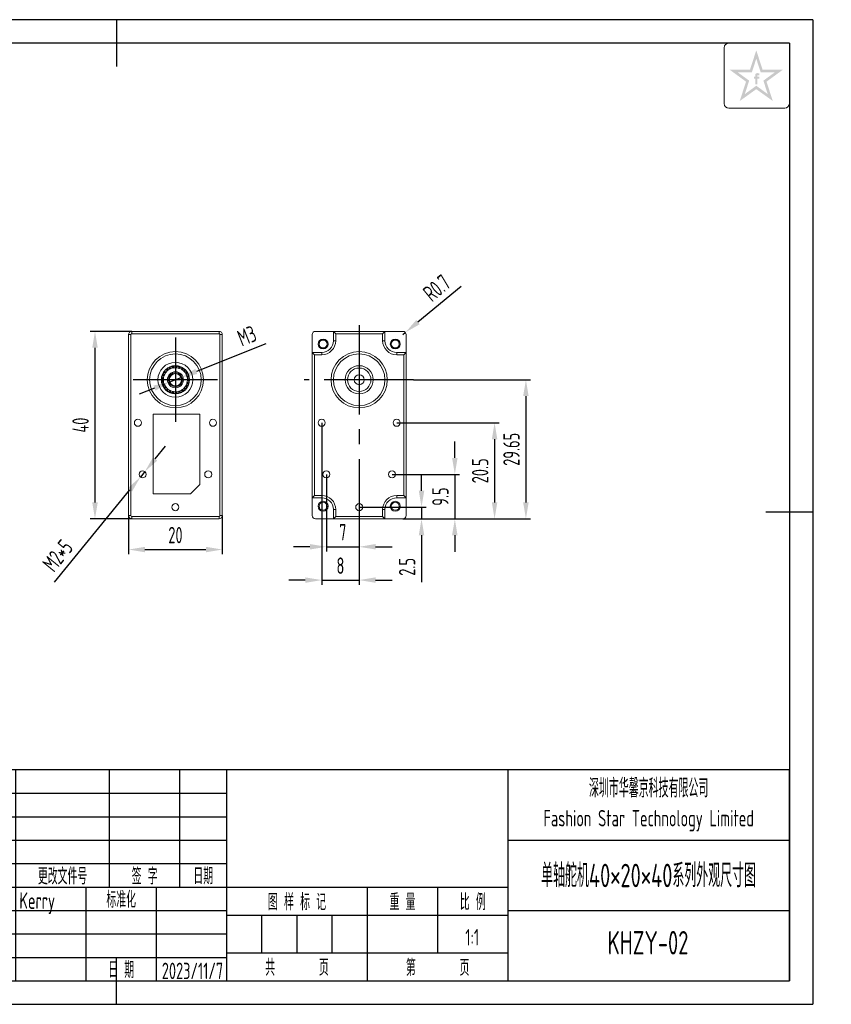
# Model space of a CAD drawing. Header units: inches. Extents: x -26 to 276, y -5 to 205.
# Tile 2 of 2: x 103 to 276, y -5 to 205. Entities that reach past the tile are written whole.
import ezdxf
from ezdxf.enums import TextEntityAlignment as Align

# ---------------------------------------------------------------- set-up
doc = ezdxf.new("R2010")
doc.units = ezdxf.units.IN
doc.header["$MEASUREMENT"] = 0
doc.linetypes.add('CENTER2', pattern=[28.575, 19.05, -3.175, 3.175, -3.175])
for name, color, linetype in [('1轮廓实线层', 7, 'Continuous'), ('2细线层', 4, 'Continuous'), ('3中心线层', 1, 'CENTER2'), ('6文字层', 3, 'Continuous'), ('7标注层', 4, 'Continuous'), ('图框层', 7, 'Continuous')]:
    doc.layers.add(name, color=color, linetype=linetype)
doc.styles.add('PC_TEXTSTYLE', font='ISOCP.SHX', dxfattribs={"width": 0.707, "bigfont": 'GBCBIG.SHX'})
doc.styles.add('PC_TEXTSTYLE4', font='ISOCP.SHX', dxfattribs={"width": 0.707, "bigfont": 'GBCBIG.SHX'})
doc.dimstyles.new('GB_DIAMETER', dxfattribs={"dimtxt": 3.5, "dimasz": 3.5, "dimexe": 1, "dimexo": 0, "dimgap": 1.5, "dimtad": 1, "dimjust": 4, "dimdsep": 46, "dimtxsty": 'PC_TEXTSTYLE', "dimcen": 0, "dimclrd": 256, "dimclrt": 3, "dimadec": 0, "dimazin": 2, "dimtp": 0.1, "dimtm": 0.1, "dimtfac": 0.71, "dimtdec": 3, "dimtmove": 0, "dimatfit": 2, "dimfxl": 1, "dimtfill": 1, "dimarcsym": 0})
doc.dimstyles.new('GB_LINEAR', dxfattribs={"dimtxt": 3.5, "dimasz": 3.5, "dimexe": 1, "dimexo": 0, "dimgap": 1.5, "dimtad": 1, "dimdsep": 46, "dimtxsty": 'PC_TEXTSTYLE', "dimcen": 0, "dimclrd": 256, "dimclrt": 3, "dimadec": 0, "dimazin": 2, "dimtp": 0.1, "dimtm": 0.1, "dimtfac": 0.71, "dimtdec": 3, "dimtmove": 0, "dimatfit": 3, "dimfxl": 1, "dimtfill": 1, "dimarcsym": 0})
doc.dimstyles.new('GB_RADIAL', dxfattribs={"dimtxt": 3.5, "dimasz": 3.5, "dimexe": 1, "dimexo": 0, "dimgap": 1.5, "dimtad": 1, "dimjust": 4, "dimdsep": 46, "dimtxsty": 'PC_TEXTSTYLE', "dimcen": 0, "dimclrd": 256, "dimclrt": 3, "dimadec": 0, "dimazin": 2, "dimtp": 0.1, "dimtm": 0.1, "dimtfac": 0.71, "dimtdec": 3, "dimtmove": 0, "dimatfit": 2, "dimfxl": 1, "dimtfill": 1, "dimarcsym": 0})

# ---------------------------------------------------------------- blocks, each defined once
blk = doc.blocks.new('ZwmFrameMain_A4^_^无分区图框^_^landscape')
at = {"layer": '1轮廓实线层'}
for p, q in [((123.5, 205), (123.5, 195)), ((0, 0), (0, 200)), ((267, 200), (0, 200)), ((267, 200), (267, 0)), ((-25, 100), (5, 100)), ((272, 100), (262, 100)), ((123.5, -5), (123.5, 5)), ((0, 0), (267, 0))]:
    blk.add_line(p, q, dxfattribs=at)
at = {"layer": '2细线层'}
for p, q in [((-25, -5), (-25, 205)), ((272, 205), (-25, 205)), ((272, 205), (272, -5)), ((-25, -5), (272, -5))]:
    blk.add_line(p, q, dxfattribs=at)
blk = doc.blocks.new('ZwmFrameMain_标题栏1')
at = {"layer": '1轮廓实线层'}
for p, q in [((-180, 0), (-180, 45)), ((0, 45), (-180, 45)), ((-172, 20), (-172, 45)), ((-165, 20), (-165, 45)), ((-145, 20), (-145, 45)), ((-130, 20), (-130, 45)), ((-120, 0), (-120, 45)), ((0, 0), (0, 45)), ((-60, 30), (0, 30)), ((-180, 20), (-60, 20)), ((-165, 0), (-165, 20)), ((-150, 0), (-150, 20)), ((-135, 0), (-135, 20)), ((-60, 15), (0, 15)), ((-180, 0), (0, 0))]:
    blk.add_line(p, q, dxfattribs=at)
at = {"layer": '1轮廓实线层', "color": 7}
for p, q in [((-60, 0), (-60, 45)), ((-180, 25), (-120, 25))]:
    blk.add_line(p, q, dxfattribs=at)
at = {"layer": '2细线层'}
for p, q in [((-180, 40), (-120, 40)), ((-180, 35), (-120, 35)), ((-180, 30), (-120, 30)), ((-90, 0), (-90, 20)), ((-75, 6), (-75, 20)), ((-180, 15), (-120, 15)), ((-120, 14), (-60, 14)), ((-112.5, 6), (-112.5, 14)), ((-105, 6), (-105, 14)), ((-97.5, 6), (-97.5, 14)), ((-180, 10), (-120, 10)), ((-180, 5), (-120, 5)), ((-120, 6), (-60, 6))]:
    blk.add_line(p, q, dxfattribs=at)
at = {"layer": '6文字层', "style": 'PC_TEXTSTYLE', "width": 0.667}
for s, p in [('标记', (-176, 22.5)), ('处数', (-168.5, 22.5)), (' 更改文件号 ', (-155, 22.5)), (' 签 字 ', (-137.5, 22.5)), (' 日期 ', (-125, 22.5)), (' 设 计 ', (-172.5, 17.51)), (' 标准化 ', (-142.5, 17.51)), (' 图 样 标 记 ', (-105, 17)), (' 重 量 ', (-82.5, 17)), (' 比 例 ', (-67.5, 17)), (' 审 核 ', (-172.5, 7.5)), (' 工 艺 ', (-172.5, 2.5)), (' 日 期 ', (-142.5, 2.5)), ('共       页', (-105, 3)), ('第       页', (-75, 3))]:
    blk.add_text(s, height=3.5, dxfattribs=at).set_placement(p, align=Align.MIDDLE)
at = {"layer": '6文字层', "style": 'PC_TEXTSTYLE', "flags": 8}
for tag, height, width, p, p2 in [('企业名称', 5, 3.445461, (-54.29, 34.82), (-5.27, 34.82)), ('产品名称或材料标记', 7, 1.034456, (-113.46, 28.64), (-66.42, 28.64)), ('图样名称', 5, 3.480264, (-54.79, 19.98), (-5.27, 19.98)), ('标准化', 3.5, 1.756036, (-133.83, 15.37), (-120.75, 15.37)), ('重量', 3.5, 2.448074, (-88.46, 7.54), (-76.55, 7.54)), ('比例', 3.5, 2.367734, (-73.35, 7.54), (-61.93, 7.54)), ('图样代号', 5, 3.489916, (-54.79, 5.63), (-5.52, 5.63)), ('审核', 3.5, 2.723972, (-163.99, 5.37), (-150.63, 5.37)), ('工艺', 3.5, 2.851598, (-164.21, 0.37), (-150.89, 0.37)), ('日期', 3.5, 2.733185, (-133.83, 0.37), (-120.75, 0.37)), ('共几页', 3.5, 0.953151, (-108.58, 1.48), (-101.56, 1.48))]:
    blk.add_attdef(tag, text='', height=height, dxfattribs=dict(at, width=width)).set_placement(p, p2, align=Align.FIT)
at = {"layer": '6文字层', "style": 'PC_TEXTSTYLE', "width": 9.901758, "flags": 8}
blk.add_attdef('设计', text='', height=3.5, rotation=359.5768, dxfattribs=at).set_placement((-164.23, 15.37), (-150.37, 15.27), align=Align.FIT)
at = {"layer": '6文字层', "color": 3, "style": 'PC_TEXTSTYLE', "width": 0.96618, "flags": 8}
blk.add_attdef('第几页', text='', height=3.5, dxfattribs=at).set_placement((-78.29, 1.5), (-71.16, 1.5), align=Align.FIT)
at = {"layer": '6文字层', "color": 0, "style": 'PC_TEXTSTYLE', "width": 0.715273, "flags": 8}
blk.add_attdef('图纸张数', text='', height=3.5, dxfattribs=at).set_placement((-2.66, -3.87), (4.46, -3.87), align=Align.FIT)
blk = doc.blocks.new('*D6')
at = {"layer": '7标注层', "color": 0, "lineweight": -2}
for p, q in [((126.77, 138.53), (117.91, 138.53)), ((126.77, 98.53), (117.91, 98.53))]:
    blk.add_line(p, q, dxfattribs=at)
at = {"layer": '7标注层', "lineweight": -2}
blk.add_line((118.91, 135.03), (118.91, 102.03), dxfattribs=at)
at = {"layer": '7标注层'}
for points in [[(119.5, 135.03), (118.33, 135.03), (118.91, 138.53)], [(118.33, 102.03), (119.5, 102.03), (118.91, 98.53)]]:
    blk.add_solid(points, dxfattribs=at)
at = {"layer": 'Defpoints', "color": 0}
for p in [(126.77, 138.53), (118.91, 98.53), (126.77, 98.53)]:
    blk.add_point(p, dxfattribs=at)
at = {"layer": '7标注层', "color": 3, "insert": (115.84, 118.53), "char_height": 3.5, "attachment_point": 5, "rotation": 90, "style": 'PC_TEXTSTYLE', "bg_fill": 3, "box_fill_scale": 1.25, "bg_fill_color": 257, "bg_fill_transparency": 0}
blk.add_mtext('40', dxfattribs=at)
blk = doc.blocks.new('*D7')
at = {"layer": '7标注层', "color": 0, "lineweight": -2}
for p, q in [((126.07, 99.23), (126.07, 90.99)), ((146.07, 99.23), (146.07, 90.99))]:
    blk.add_line(p, q, dxfattribs=at)
at = {"layer": '7标注层', "lineweight": -2}
blk.add_line((129.57, 91.99), (142.57, 91.99), dxfattribs=at)
at = {"layer": '7标注层'}
for points in [[(129.57, 92.57), (129.57, 91.41), (126.07, 91.99)], [(142.57, 91.41), (142.57, 92.57), (146.07, 91.99)]]:
    blk.add_solid(points, dxfattribs=at)
at = {"layer": 'Defpoints', "color": 0}
for p in [(126.07, 99.23), (146.07, 99.23), (146.07, 91.99)]:
    blk.add_point(p, dxfattribs=at)
at = {"layer": '7标注层', "color": 3, "insert": (136.07, 95.07), "char_height": 3.5, "attachment_point": 5, "style": 'PC_TEXTSTYLE', "bg_fill": 3, "box_fill_scale": 1.25, "bg_fill_color": 257, "bg_fill_transparency": 0}
blk.add_mtext('20', dxfattribs=at)
blk = doc.blocks.new('*D8')
at = {"layer": '7标注层', "lineweight": -2}
for p, q in [((155.34, 135.85), (140.53, 129.97)), ((134.86, 127.73), (137.27, 128.68)), ((131.6, 126.44), (128.35, 125.15))]:
    blk.add_line(p, q, dxfattribs=at)
at = {"layer": '7标注层'}
for points in [[(140.31, 130.52), (140.74, 129.43), (137.27, 128.68)], [(131.82, 125.89), (131.39, 126.98), (134.86, 127.73)]]:
    blk.add_solid(points, dxfattribs=at)
at = {"layer": 'Defpoints', "color": 0}
for p in [(137.27, 128.68), (134.86, 127.73)]:
    blk.add_point(p, dxfattribs=at)
at = {"layer": '7标注层', "color": 3, "insert": (151.31, 137.56), "char_height": 3.5, "attachment_point": 5, "rotation": 21.6304, "style": 'PC_TEXTSTYLE', "bg_fill": 3, "box_fill_scale": 1.25, "bg_fill_color": 257, "bg_fill_transparency": 0}
blk.add_mtext('M3', dxfattribs=at)
blk = doc.blocks.new('*D9')
at = {"layer": '7标注层', "color": 0, "lineweight": -2}
for p, q in [((168.26, 108.03), (168.26, 91.58)), ((175.26, 97.48), (175.26, 91.58))]:
    blk.add_line(p, q, dxfattribs=at)
at = {"layer": '7标注层', "lineweight": -2}
for p, q in [((164.76, 92.58), (161.26, 92.58)), ((168.26, 92.58), (175.26, 92.58)), ((178.76, 92.58), (182.26, 92.58))]:
    blk.add_line(p, q, dxfattribs=at)
at = {"layer": '7标注层'}
for points in [[(164.76, 92), (164.76, 93.17), (168.26, 92.58)], [(178.76, 93.17), (178.76, 92), (175.26, 92.58)]]:
    blk.add_solid(points, dxfattribs=at)
at = {"layer": 'Defpoints', "color": 0}
for p in [(168.26, 108.03), (175.26, 97.48), (175.26, 92.58)]:
    blk.add_point(p, dxfattribs=at)
at = {"layer": '7标注层', "color": 3, "insert": (171.76, 95.66), "char_height": 3.5, "attachment_point": 5, "style": 'PC_TEXTSTYLE', "bg_fill": 3, "box_fill_scale": 1.25, "bg_fill_color": 257, "bg_fill_transparency": 0}
blk.add_mtext('7', dxfattribs=at)
blk = doc.blocks.new('*D10')
at = {"layer": '7标注层', "color": 0, "lineweight": -2}
for p, q in [((167.26, 119.03), (167.26, 84.48)), ((175.26, 97.48), (175.26, 84.48))]:
    blk.add_line(p, q, dxfattribs=at)
at = {"layer": '7标注层', "lineweight": -2}
for p, q in [((163.76, 85.48), (160.26, 85.48)), ((167.26, 85.48), (175.26, 85.48)), ((178.76, 85.48), (182.26, 85.48))]:
    blk.add_line(p, q, dxfattribs=at)
at = {"layer": '7标注层'}
for points in [[(163.76, 84.89), (163.76, 86.06), (167.26, 85.48)], [(178.76, 86.06), (178.76, 84.89), (175.26, 85.48)]]:
    blk.add_solid(points, dxfattribs=at)
at = {"layer": 'Defpoints', "color": 0}
for p in [(167.26, 119.03), (175.26, 97.48), (175.26, 85.48)]:
    blk.add_point(p, dxfattribs=at)
at = {"layer": '7标注层', "color": 3, "insert": (171.26, 88.55), "char_height": 3.5, "attachment_point": 5, "style": 'PC_TEXTSTYLE', "bg_fill": 3, "box_fill_scale": 1.25, "bg_fill_color": 257, "bg_fill_transparency": 0}
blk.add_mtext('8', dxfattribs=at)
blk = doc.blocks.new('*D11')
at = {"layer": '7标注层', "lineweight": -2}
for p, q in [((188.55, 104.53), (188.55, 108.03)), ((188.55, 101.03), (188.55, 98.53)), ((188.55, 95.03), (188.55, 85.07))]:
    blk.add_line(p, q, dxfattribs=at)
at = {"layer": '7标注层', "color": 0, "lineweight": -2}
for p, q in [((175.26, 101.03), (189.55, 101.03)), ((184.56, 98.53), (189.55, 98.53))]:
    blk.add_line(p, q, dxfattribs=at)
at = {"layer": '7标注层'}
for points in [[(187.97, 104.53), (189.14, 104.53), (188.55, 101.03)], [(189.14, 95.03), (187.97, 95.03), (188.55, 98.53)]]:
    blk.add_solid(points, dxfattribs=at)
at = {"layer": 'Defpoints', "color": 0}
for p in [(175.26, 101.03), (184.56, 98.53), (188.55, 98.53)]:
    blk.add_point(p, dxfattribs=at)
at = {"layer": '7标注层', "color": 3, "insert": (185.48, 88.3), "char_height": 3.5, "attachment_point": 5, "rotation": 90, "style": 'PC_TEXTSTYLE', "bg_fill": 3, "box_fill_scale": 1.25, "bg_fill_color": 257, "bg_fill_transparency": 0}
blk.add_mtext('2.5', dxfattribs=at)
blk = doc.blocks.new('*D12')
at = {"layer": '7标注层', "lineweight": -2}
for p, q in [((195.66, 111.53), (195.66, 115.03)), ((195.66, 108.03), (195.66, 98.53)), ((195.66, 95.03), (195.66, 91.53))]:
    blk.add_line(p, q, dxfattribs=at)
at = {"layer": '7标注层', "color": 0, "lineweight": -2}
for p, q in [((182.26, 108.03), (196.66, 108.03)), ((184.56, 98.53), (196.66, 98.53))]:
    blk.add_line(p, q, dxfattribs=at)
at = {"layer": '7标注层'}
for points in [[(195.07, 111.53), (196.24, 111.53), (195.66, 108.03)], [(196.24, 95.03), (195.07, 95.03), (195.66, 98.53)]]:
    blk.add_solid(points, dxfattribs=at)
at = {"layer": 'Defpoints', "color": 0}
for p in [(182.26, 108.03), (184.56, 98.53), (195.66, 98.53)]:
    blk.add_point(p, dxfattribs=at)
at = {"layer": '7标注层', "color": 3, "insert": (192.58, 103.28), "char_height": 3.5, "attachment_point": 5, "rotation": 90, "style": 'PC_TEXTSTYLE', "bg_fill": 3, "box_fill_scale": 1.25, "bg_fill_color": 257, "bg_fill_transparency": 0}
blk.add_mtext('9.5', dxfattribs=at)
blk = doc.blocks.new('*D13')
at = {"layer": '7标注层', "color": 0, "lineweight": -2}
for p, q in [((183.26, 119.03), (205.14, 119.03)), ((196.66, 98.53), (205.14, 98.53))]:
    blk.add_line(p, q, dxfattribs=at)
at = {"layer": '7标注层', "lineweight": -2}
blk.add_line((204.14, 115.53), (204.14, 102.03), dxfattribs=at)
at = {"layer": '7标注层'}
for points in [[(204.72, 115.53), (203.55, 115.53), (204.14, 119.03)], [(203.55, 102.03), (204.72, 102.03), (204.14, 98.53)]]:
    blk.add_solid(points, dxfattribs=at)
at = {"layer": 'Defpoints', "color": 0}
for p in [(183.26, 119.03), (196.66, 98.53), (204.14, 98.53)]:
    blk.add_point(p, dxfattribs=at)
at = {"layer": '7标注层', "color": 3, "insert": (201.06, 108.78), "char_height": 3.5, "attachment_point": 5, "rotation": 90, "style": 'PC_TEXTSTYLE', "bg_fill": 3, "box_fill_scale": 1.25, "bg_fill_color": 257, "bg_fill_transparency": 0}
blk.add_mtext('20.5', dxfattribs=at)
blk = doc.blocks.new('*D14')
at = {"layer": '7标注层', "color": 0, "lineweight": -2}
for p, q in [((186.85, 128.21), (211.82, 128.21)), ((184.56, 98.53), (211.82, 98.53))]:
    blk.add_line(p, q, dxfattribs=at)
at = {"layer": '7标注层', "lineweight": -2}
blk.add_line((210.82, 124.71), (210.82, 102.03), dxfattribs=at)
at = {"layer": '7标注层'}
for points in [[(211.4, 124.71), (210.23, 124.71), (210.82, 128.21)], [(210.23, 102.03), (211.4, 102.03), (210.82, 98.53)]]:
    blk.add_solid(points, dxfattribs=at)
at = {"layer": 'Defpoints', "color": 0}
for p in [(186.85, 128.21), (184.56, 98.53), (210.82, 98.53)]:
    blk.add_point(p, dxfattribs=at)
at = {"layer": '7标注层', "color": 3, "insert": (207.74, 113.37), "char_height": 3.5, "attachment_point": 5, "rotation": 90, "style": 'PC_TEXTSTYLE', "bg_fill": 3, "box_fill_scale": 1.25, "bg_fill_color": 257, "bg_fill_transparency": 0}
blk.add_mtext('29.65', dxfattribs=at)
blk = doc.blocks.new('*D15')
at = {"layer": '7标注层', "lineweight": -2}
for p, q in [((197.03, 148.09), (187.8, 140.5)), ((184.56, 137.83), (185.1, 138.28))]:
    blk.add_line(p, q, dxfattribs=at)
at = {"layer": '7标注层'}
blk.add_solid([(187.43, 140.95), (188.17, 140.05), (185.1, 138.28)], dxfattribs=at)
at = {"layer": 'Defpoints', "color": 0}
for p in [(184.56, 137.83), (185.1, 138.28)]:
    blk.add_point(p, dxfattribs=at)
at = {"layer": '7标注层', "color": 3, "insert": (191.81, 147.78), "char_height": 3.5, "attachment_point": 5, "rotation": 39.4497, "style": 'PC_TEXTSTYLE', "bg_fill": 3, "box_fill_scale": 1.25, "bg_fill_color": 257, "bg_fill_transparency": 0}
blk.add_mtext('R0.7', dxfattribs=at)
blk = doc.blocks.new('*D16')
at = {"layer": '7标注层', "lineweight": -2}
for p, q in [((131.75, 111.32), (133.96, 114.04)), ((129.54, 108.61), (128.59, 107.45)), ((110.28, 85), (126.38, 104.74))]:
    blk.add_line(p, q, dxfattribs=at)
at = {"layer": '7标注层'}
for points in [[(131.3, 111.69), (132.2, 110.96), (129.54, 108.61)], [(126.83, 104.37), (125.93, 105.11), (128.59, 107.45)]]:
    blk.add_solid(points, dxfattribs=at)
at = {"layer": 'Defpoints', "color": 0}
for p in [(128.59, 107.45), (129.54, 108.61)]:
    blk.add_point(p, dxfattribs=at)
at = {"layer": '7标注层', "color": 3, "insert": (110.96, 90.7), "char_height": 3.5, "attachment_point": 5, "rotation": 50.7993, "style": 'PC_TEXTSTYLE', "bg_fill": 3, "box_fill_scale": 1.25, "bg_fill_color": 257, "bg_fill_transparency": 0}
blk.add_mtext('M2*5', dxfattribs=at)

msp = doc.modelspace()

# ---------------------------------------------------------------- hatches: boundary and pattern name
at = {"layer": '6文字层', "lineweight": 5}
h = msp.add_hatch(color=2, dxfattribs=at)
edge = h.paths.add_edge_path(flags=0)
edge.add_line((260.172, 192.419), (260.567, 192.419))
edge.add_line((260.567, 192.419), (260.567, 192.845))
edge.add_line((260.567, 192.845), (260.176, 192.845))
edge.add_line((260.176, 192.845), (260.176, 193.053))
edge.add_spline(control_points=[(260.176, 193.053), (260.176, 193.078), (260.175, 193.174), (260.364, 193.144), (260.482, 193.127), (260.549, 193.11), (260.577, 193.102)], knot_values=[0, 0, 0, 0, 1.4943482, 5.8188355, 8.4876202, 10.3632598, 10.3632598, 10.3632598, 10.3632598], degree=3, periodic=0)
edge.add_line((260.577, 193.102), (260.577, 193.539))
edge.add_spline(control_points=[(260.577, 193.539), (260.505, 193.556), (260.332, 193.597), (260.084, 193.618), (259.855, 193.514), (259.739, 193.37), (259.72, 193.26), (259.714, 193.229)], knot_values=[0, 0, 0, 0, 4.9341397, 11.9452686, 16.0265909, 21.3569295, 23.4510995, 23.4510995, 23.4510995, 23.4510995], degree=3, periodic=0)
edge.add_line((259.714, 193.229), (259.714, 192.845))
edge.add_line((259.714, 192.845), (259.428, 192.845))
edge.add_line((259.428, 192.845), (259.428, 192.419))
edge.add_line((259.428, 192.419), (259.717, 192.419))
edge.add_line((259.717, 192.419), (259.717, 191.229))
edge.add_line((259.717, 191.229), (260.172, 191.229))
edge.add_line((260.172, 191.229), (260.172, 192.419))
h.paths.add_polyline_path([(265.628, 194.333), (261.288, 194.333), (259.948, 198.473), (258.608, 194.333), (254.268, 194.333), (257.762, 191.785), (256.422, 187.656), (259.948, 190.181), (263.474, 187.656), (262.134, 191.785)])
h.paths.add_polyline_path([(261.461, 191.997), (262.394, 189.124), (259.948, 190.914), (257.502, 189.124), (258.434, 191.997), (255.981, 193.786), (259.012, 193.786), (259.948, 196.673), (260.883, 193.786), (263.915, 193.786)], flags=16)

# ---------------------------------------------------------------- linework, layer by layer
at = {"color": 7, "lineweight": 0}
for p, q in [((126.565, 137.831), (126.065, 137.831)), ((126.065, 137.831), (126.065, 99.231)), ((126.565, 137.831), (126.565, 99.231)), ((145.365, 138.531), (126.765, 138.531)), ((126.765, 138.031), (126.765, 138.531)), ((145.365, 138.031), (126.765, 138.031)), ((145.365, 138.031), (145.365, 138.531)), ((145.565, 137.831), (146.065, 137.831)), ((145.565, 99.231), (145.565, 137.831)), ((146.065, 99.231), (146.065, 137.831)), ((134.361, 130.157), (133.964, 130.305)), ((134.464, 130.271), (134.1, 130.432)), ((134.397, 130.663), (134.468, 130.245)), ((134.9, 130.52), (134.552, 130.761)), ((135.027, 130.604), (134.716, 130.851)), ((135.061, 131), (135.025, 130.579)), ((135.512, 130.737), (135.235, 131.057)), ((135.657, 130.787), (135.416, 131.104)), ((135.787, 131.163), (135.648, 130.763)), ((136.159, 130.795), (135.971, 131.174)), ((136.311, 130.807), (136.157, 131.174)), ((136.531, 131.139), (136.297, 130.786)), ((136.8, 130.69), (136.712, 131.104)), ((136.951, 130.665), (136.893, 131.058)), ((137.246, 130.931), (136.932, 130.647)), ((137.395, 130.43), (137.412, 130.853)), ((137.887, 130.551), (137.512, 130.355)), ((137.534, 130.367), (137.576, 130.763)), ((137.906, 130.029), (138.028, 130.434)), ((138.026, 129.934), (138.164, 130.307)), ((133.487, 128.461), (133.097, 128.297)), ((133.097, 128.114), (133.487, 127.95)), ((133.484, 128.614), (133.108, 128.484)), ((133.167, 128.855), (133.504, 128.599)), ((133.632, 129.095), (133.213, 129.033)), ((133.667, 129.244), (133.27, 129.21)), ((133.42, 129.555), (133.683, 129.223)), ((133.929, 129.672), (133.508, 129.716)), ((134, 129.807), (133.608, 129.874)), ((133.839, 130.171), (134.011, 129.784)), ((138.413, 130.025), (138.001, 129.928)), ((138.302, 129.514), (138.521, 129.876)), ((138.792, 129.384), (138.368, 129.393)), ((138.394, 129.392), (138.621, 129.719)), ((138.557, 128.917), (138.859, 129.213)), ((138.999, 128.669), (138.591, 128.783)), ((138.616, 128.776), (138.917, 129.036)), ((138.655, 128.275), (139.022, 128.487)), ((139.022, 127.925), (138.655, 128.136)), ((138.678, 128.123), (139.034, 128.3)), ((133.463, 127.96), (133.132, 127.739)), ((133.504, 127.812), (133.167, 127.556)), ((133.213, 127.378), (133.632, 127.317)), ((133.606, 127.32), (133.34, 127.025)), ((133.683, 127.188), (133.42, 126.856)), ((133.508, 126.695), (133.929, 126.739)), ((133.904, 126.737), (133.72, 126.384)), ((134.011, 126.627), (133.839, 126.24)), ((133.964, 126.107), (134.361, 126.254)), ((134.337, 126.245), (134.246, 125.858)), ((134.468, 126.166), (134.397, 125.748)), ((137.512, 126.056), (137.887, 125.86)), ((138.028, 125.977), (137.906, 126.382)), ((137.913, 126.358), (138.294, 126.243)), ((138.001, 126.483), (138.413, 126.386)), ((138.521, 126.535), (138.302, 126.897)), ((138.315, 126.875), (138.712, 126.859)), ((138.368, 127.019), (138.792, 127.027)), ((138.859, 127.198), (138.557, 127.494)), ((138.575, 127.476), (138.964, 127.559)), ((138.591, 127.629), (138.999, 127.742)), ((134.552, 125.65), (134.9, 125.892)), ((134.879, 125.877), (134.887, 125.479)), ((135.025, 125.833), (135.061, 125.411)), ((135.235, 125.354), (135.512, 125.674)), ((135.495, 125.655), (135.602, 125.272)), ((135.648, 125.648), (135.787, 125.249)), ((135.971, 125.237), (136.159, 125.616)), ((136.147, 125.593), (136.346, 125.249)), ((136.297, 125.625), (136.531, 125.272)), ((136.712, 125.307), (136.8, 125.721)), ((136.795, 125.696), (137.073, 125.412)), ((136.932, 125.764), (137.246, 125.48)), ((137.412, 125.559), (137.395, 125.982)), ((137.396, 125.956), (137.736, 125.75)), ((126.565, 99.231), (126.065, 99.231)), ((126.765, 99.031), (126.765, 98.531)), ((126.765, 99.031), (145.365, 99.031)), ((145.365, 99.031), (145.365, 98.531)), ((145.565, 99.231), (146.065, 99.231)), ((126.765, 98.531), (145.365, 98.531))]:
    msp.add_line(p, q, dxfattribs=at)
at = {"color": 7, "linetype": 'Continuous', "lineweight": 0}
for p, q in [((165.26, 137.831), (165.26, 99.231)), ((184.56, 138.531), (165.96, 138.531)), ((169.76, 138.531), (170.26, 138.031)), ((169.76, 138.531), (169.76, 136.531)), ((170.26, 136.531), (169.76, 136.531)), ((180.26, 138.031), (170.26, 138.031)), ((170.26, 138.031), (170.26, 136.531)), ((180.26, 138.031), (180.76, 138.531)), ((180.26, 136.531), (180.26, 138.031)), ((180.26, 136.531), (180.76, 136.531)), ((180.76, 136.531), (180.76, 138.531)), ((185.26, 99.231), (185.26, 137.831)), ((167.26, 134.031), (165.26, 134.031)), ((165.76, 133.531), (165.26, 134.031)), ((167.26, 133.531), (165.76, 133.531)), ((165.76, 133.531), (165.76, 103.531)), ((167.26, 133.531), (167.26, 134.031)), ((185.26, 134.031), (183.26, 134.031)), ((183.26, 133.531), (183.26, 134.031)), ((184.76, 133.531), (183.26, 133.531)), ((185.26, 134.031), (184.76, 133.531)), ((184.76, 103.531), (184.76, 133.531)), ((131.288, 120.897), (131.288, 103.897)), ((141.288, 120.897), (131.288, 120.897)), ((141.288, 105.897), (141.288, 120.897)), ((141.288, 105.897), (139.288, 103.897)), ((131.288, 103.897), (139.288, 103.897)), ((165.26, 103.031), (165.76, 103.531)), ((165.26, 103.031), (167.26, 103.031)), ((165.76, 103.531), (167.26, 103.531)), ((167.26, 103.531), (167.26, 103.031)), ((183.26, 103.531), (183.26, 103.031)), ((183.26, 103.531), (184.76, 103.531)), ((183.26, 103.031), (185.26, 103.031)), ((184.76, 103.531), (185.26, 103.031)), ((169.76, 100.531), (169.76, 98.531)), ((170.26, 100.531), (169.76, 100.531)), ((170.26, 99.031), (169.76, 98.531)), ((170.26, 100.531), (170.26, 99.031)), ((170.26, 99.031), (180.26, 99.031)), ((180.26, 99.031), (180.26, 100.531)), ((180.26, 100.531), (180.76, 100.531)), ((180.76, 98.531), (180.26, 99.031)), ((180.76, 98.531), (180.76, 100.531)), ((165.96, 98.531), (184.56, 98.531))]:
    msp.add_line(p, q, dxfattribs=at)
for centre, radius in [((167.571, 135.831), 1.05), ((167.571, 135.831), 0.85), ((182.949, 135.831), 1.05), ((182.949, 135.831), 0.85), ((175.26, 128.206), 6), ((175.26, 128.206), 5.5), ((175.26, 128.206), 3), ((175.26, 128.206), 2.5), ((175.26, 128.206), 1.05), ((167.571, 101.231), 1.05), ((167.571, 101.231), 0.85), ((175.26, 101.031), 0.75), ((182.949, 101.231), 1.05), ((182.949, 101.231), 0.85)]:
    msp.add_circle(centre, radius, dxfattribs=at)
at = {"color": 7, "lineweight": 0}
for centre, radius in [((136.065, 128.206), 6), ((136.065, 128.206), 5.5), ((136.065, 128.206), 3.719), ((136.065, 128.206), 3), ((136.065, 128.206), 1.7), ((136.065, 128.206), 1.5), ((136.065, 128.206), 1.3), ((128.065, 119.031), 0.75), ((144.065, 119.031), 0.75), ((167.26, 119.031), 0.75), ((183.26, 119.031), 0.75), ((129.065, 108.031), 0.75), ((143.065, 108.031), 0.75), ((168.26, 108.031), 0.75), ((182.26, 108.031), 0.75), ((136.065, 101.031), 0.75)]:
    msp.add_circle(centre, radius, dxfattribs=at)
for centre, radius, start, end in [((126.765, 137.831), 0.7, 90, 180), ((126.765, 137.831), 0.2, 90, 180), ((145.365, 137.831), 0.7, 0, 90), ((145.365, 137.831), 0.2, 0, 90), ((136.065, 128.206), 2.97, 135.02872, 138.57128), ((136.065, 128.206), 2.97, 131.42872, 134.97128), ((134.389, 130.232), 0.08, 249.6, 9.6), ((136.065, 128.206), 2.57, 303.56618, 130.73724), ((136.065, 128.206), 2.97, 120.62872, 124.17128), ((136.065, 128.206), 2.97, 117.02872, 120.57128), ((134.946, 130.585), 0.08, 235.2, 355.2), ((136.065, 128.206), 2.97, 106.22872, 109.77128), ((136.065, 128.206), 2.97, 102.62872, 106.17128), ((135.573, 130.789), 0.08, 220.8, 340.8), ((136.065, 128.206), 2.97, 91.82872, 95.37128), ((136.065, 128.206), 2.97, 88.22872, 91.77128), ((136.231, 130.83), 0.08, 206.4, 326.4), ((136.065, 128.206), 2.97, 77.42872, 80.97128), ((136.065, 128.206), 2.97, 73.82872, 77.37128), ((136.878, 130.707), 0.08, 192, 312), ((136.065, 128.206), 2.97, 63.02872, 66.57128), ((137.475, 130.426), 0.08, 177.6, 297.6), ((136.065, 128.206), 2.97, 59.42872, 62.97128), ((136.065, 128.206), 2.97, 48.62872, 52.17128), ((136.065, 128.206), 2.97, 45.02872, 48.57128), ((136.065, 128.206), 2.97, 178.22872, 181.77128), ((136.065, 128.206), 2.97, 174.62872, 178.17128), ((136.065, 128.206), 2.97, 163.82872, 167.37128), ((136.065, 128.206), 2.97, 160.22872, 163.77128), ((136.065, 128.206), 2.97, 149.42872, 152.97128), ((133.456, 128.535), 0.08, 292.8, 52.8), ((136.065, 128.206), 2.57, 130.78516, 229.21484), ((136.065, 128.206), 2.97, 145.82872, 149.37128), ((133.62, 129.174), 0.08, 278.4, 38.4), ((133.938, 129.751), 0.08, 264, 24), ((137.983, 130.006), 0.08, 163.2, 283.2), ((138.37, 129.473), 0.08, 148.8, 268.8), ((136.065, 128.206), 2.97, 34.22872, 37.77128), ((136.065, 128.206), 2.97, 30.62872, 34.17128), ((138.613, 128.86), 0.08, 134.4, 254.4), ((138.695, 128.206), 0.08, 120, 240), ((136.065, 128.206), 2.97, 19.82872, 23.37128), ((136.065, 128.206), 2.97, 16.22872, 19.77128), ((136.065, 128.206), 2.97, 5.42872, 8.97128), ((136.065, 128.206), 2.97, 1.82872, 5.37128), ((136.065, 128.206), 2.97, 189.02872, 192.57128), ((136.065, 128.206), 2.97, 192.62872, 196.17128), ((136.065, 128.206), 2.97, 203.42872, 206.97128), ((136.065, 128.206), 2.97, 207.02872, 210.57128), ((133.456, 127.876), 0.08, 307.2, 67.2), ((133.62, 127.237), 0.08, 321.6, 81.6), ((136.065, 128.206), 2.97, 217.82872, 221.37128), ((136.065, 128.206), 2.97, 221.42872, 224.97128), ((133.938, 126.66), 0.08, 336, 96), ((134.389, 126.179), 0.08, 350.4, 110.4), ((136.065, 128.206), 2.57, 229.23488, 303.3557), ((137.475, 125.985), 0.08, 62.4, 182.4), ((137.983, 126.405), 0.08, 76.8, 196.8), ((138.37, 126.939), 0.08, 91.2, 211.2), ((136.065, 128.206), 2.97, 318.62872, 322.17128), ((136.065, 128.206), 2.97, 322.22872, 325.77128), ((138.613, 127.552), 0.08, 105.6, 225.6), ((136.065, 128.206), 2.97, 333.02872, 336.57128), ((136.065, 128.206), 2.97, 336.62872, 340.17128), ((136.065, 128.206), 2.97, 347.42872, 350.97128), ((136.065, 128.206), 2.97, 351.02872, 354.57128), ((136.065, 128.206), 2.97, 232.22872, 235.77128), ((136.065, 128.206), 2.97, 235.82872, 239.37128), ((136.065, 128.206), 2.97, 246.62872, 250.17128), ((134.946, 125.826), 0.08, 4.8, 124.8), ((136.065, 128.206), 2.97, 250.22872, 253.77128), ((135.573, 125.622), 0.08, 19.2, 139.2), ((136.065, 128.206), 2.97, 261.02872, 264.57128), ((136.065, 128.206), 2.97, 264.62872, 268.17128), ((136.231, 125.581), 0.08, 33.6, 153.6), ((136.065, 128.206), 2.97, 275.42872, 278.97128), ((136.065, 128.206), 2.97, 279.02872, 282.57128), ((136.878, 125.704), 0.08, 48, 168), ((136.065, 128.206), 2.97, 289.82872, 293.37128), ((136.065, 128.206), 2.97, 293.42872, 296.97128), ((136.065, 128.206), 2.97, 304.22872, 307.77128), ((136.065, 128.206), 2.97, 307.82872, 311.37128), ((126.765, 99.231), 0.7, 180, 270), ((126.765, 99.231), 0.2, 180, 270), ((145.365, 99.231), 0.2, 270, 0), ((145.365, 99.231), 0.7, 270, 0)]:
    msp.add_arc(centre, radius, start, end, dxfattribs=at)
at = {"color": 7, "linetype": 'Continuous', "lineweight": 0}
for centre, radius, start, end in [((165.96, 137.831), 0.7, 90, 180), ((167.26, 136.531), 3, 270, 0), ((167.26, 136.531), 2.5, 270, 0), ((183.26, 136.531), 3, 180, 270), ((183.26, 136.531), 2.5, 180, 270), ((184.56, 137.831), 0.7, 0, 90), ((167.26, 100.531), 3, 0, 90), ((167.26, 100.531), 2.5, 0, 90), ((183.26, 100.531), 3, 90, 180), ((183.26, 100.531), 2.5, 90, 180), ((165.96, 99.231), 0.7, 180, 270), ((184.56, 99.231), 0.7, 270, 0)]:
    msp.add_arc(centre, radius, start, end, dxfattribs=at)
at = {"layer": '3中心线层'}
for p, q in [((175.26, 139.866), (175.26, 97.476)), ((186.851, 128.206), (163.557, 128.206))]:
    msp.add_line(p, q, dxfattribs=at)
at = {"layer": '6文字层', "color": 212, "lineweight": 5}
for p, q in [((254.107, 200), (267, 200)), ((267, 200), (267, 187.117)), ((253.11, 187.117), (253.11, 199.003)), ((266.003, 186.12), (254.107, 186.12))]:
    msp.add_line(p, q, dxfattribs=at)
for centre, start, end in [((254.107, 199.003), 90, 180), ((254.107, 187.117), 180, 270), ((266.003, 187.117), 270, 0)]:
    msp.add_arc(centre, 0.997, start, end, dxfattribs=at)

# ---------------------------------------------------------------- block references
at = {"layer": '图框层'}
msp.add_blockref('ZwmFrameMain_A4^_^无分区图框^_^landscape', (0, 0), dxfattribs=at)
ref = msp.add_blockref('ZwmFrameMain_标题栏1', (267, 0), dxfattribs=at)
ref.add_attrib('设计', 'Kerry', (102.771, 15.372), dxfattribs={"layer": '6文字层', "height": 3.5, "rotation": 359.57685, "style": 'PC_TEXTSTYLE', "width": 0.707})
ref.add_attrib('日期', '2023/11/7', dxfattribs={"layer": '6文字层', "height": 3.5, "style": 'PC_TEXTSTYLE', "width": 0.650093}).set_placement((133.165, 0.371), (146.248, 0.371), align=Align.FIT)
ref.add_attrib('图样名称', '单轴舵机40×20×40系列外观尺寸图', dxfattribs={"layer": '6文字层', "height": 5, "style": 'PC_TEXTSTYLE', "width": 0.707}).set_placement((236.973, 19.978), align=Align.CENTER)
ref.add_attrib('图样代号', 'KHZY-02', dxfattribs={"layer": '6文字层', "height": 5, "style": 'PC_TEXTSTYLE', "width": 0.707}).set_placement((236.85, 5.63), align=Align.CENTER)
ref.add_attrib('比例', '1:1', dxfattribs={"layer": '6文字层', "height": 3.5, "style": 'PC_TEXTSTYLE', "width": 0.707}).set_placement((199.359, 7.542), align=Align.CENTER)

# ---------------------------------------------------------------- texts
at = {"layer": '6文字层', "insert": (237, 37.5), "char_height": 3.5, "width": 60, "attachment_point": 5, "style": 'PC_TEXTSTYLE4'}
msp.add_mtext('{\\H1.142857x;深圳市华馨京科技有限公司}\\P\\pxsm1,qc;Fashion Star Technology Limited', dxfattribs=at)

# ---------------------------------------------------------------- next in the draw order: dimensions: what is measured, and where the dimension line sits
at = {"layer": '7标注层'}
dim = msp.add_radius_dim(center=(184.56, 137.831), mpoint=(185.1, 138.275), dimstyle='GB_RADIAL', override={"dimscale": 1, "dimgap": 1.5, "dimtad": 1, "dimjust": 4, "dimtih": 0, "dimtoh": 0, "dimdec": 2, "dimlfac": 1, "dimse1": 0, "dimse2": 0, "dimsd1": 0, "dimsd2": 0, "dimtix": 0, "dimtofl": 1, "dimatfit": 0, "dimtvp": 0.1}, dxfattribs=at)
dim.commit()
dim.dimension.update_dxf_attribs({"geometry": '*D15', "text_midpoint": (187.347, 140.124), "dimtype": 164})
dim = msp.add_diameter_dim_2p(p1=(134.857, 127.726), p2=(137.274, 128.685), text='M3', dimstyle='GB_DIAMETER', override={"dimscale": 1, "dimgap": 1.5, "dimtad": 1, "dimjust": 4, "dimtih": 0, "dimtoh": 0, "dimdec": 2, "dimlfac": 1, "dimpost": '<>', "dimcen": 0, "dimse1": 0, "dimse2": 0, "dimsd1": 0, "dimsd2": 0, "dimtix": 0, "dimtofl": 1, "dimatfit": 0, "dimtvp": 0.1}, dxfattribs=at)
dim.commit()
dim.dimension.update_dxf_attribs({"geometry": '*D8', "text_midpoint": (152.447, 134.702), "dimtype": 163})
dim = msp.add_linear_dim(base=(118.913, 98.531), p1=(126.765, 138.531), p2=(126.765, 98.531), angle=90, dimstyle='GB_LINEAR', override={"dimscale": 1, "dimgap": 1.5, "dimtad": 1, "dimjust": 0, "dimdec": 2, "dimlfac": 1, "dimse1": 0, "dimse2": 0, "dimsd1": 0, "dimsd2": 0, "dimclrd": 256, "dimclre": 0, "dimtofl": 1, "dimtvp": 0.1}, dxfattribs=at)
dim.commit()
dim.dimension.update_dxf_attribs({"geometry": '*D6', "text_midpoint": (115.836, 118.531)})
dim = msp.add_linear_dim(base=(175.26, 92.584), p1=(168.26, 108.031), p2=(175.26, 97.476), dimstyle='GB_LINEAR', override={"dimscale": 1, "dimgap": 1.5, "dimtad": 1, "dimjust": 0, "dimdec": 2, "dimlfac": 1, "dimse1": 0, "dimse2": 0, "dimsd1": 0, "dimsd2": 0, "dimclrd": 256, "dimclre": 0, "dimtofl": 1, "dimtvp": 0.1}, dxfattribs=at)
dim.commit()
dim.dimension.update_dxf_attribs({"geometry": '*D9', "text_midpoint": (171.76, 95.659)})

# ---------------------------------------------------------------- next in the draw order: linework, layer by layer
at = {"layer": '3中心线层'}
for p, q in [((136.065, 137.206), (136.065, 119.206)), ((145.065, 128.206), (127.065, 128.206))]:
    msp.add_line(p, q, dxfattribs=at)

# ---------------------------------------------------------------- next in the draw order: dimensions: what is measured, and where the dimension line sits
at = {"layer": '7标注层'}
for base, p1, p2, picture, middle in [((175.26, 85.476), (167.26, 119.031), (175.26, 97.476), '*D10', (171.26, 88.551)), ((146.065, 91.99), (126.065, 99.231), (146.065, 99.231), '*D7', (136.065, 95.067))]:
    dim = msp.add_linear_dim(base=base, p1=p1, p2=p2, dimstyle='GB_LINEAR', override={"dimscale": 1, "dimgap": 1.5, "dimtad": 1, "dimjust": 0, "dimdec": 2, "dimlfac": 1, "dimse1": 0, "dimse2": 0, "dimsd1": 0, "dimsd2": 0, "dimclrd": 256, "dimclre": 0, "dimtofl": 1, "dimtvp": 0.1}, dxfattribs=at)
    dim.commit()
    dim.dimension.update_dxf_attribs({"geometry": picture, "text_midpoint": middle})

# ---------------------------------------------------------------- next in the draw order: dimensions: what is measured, and where the dimension line sits
dim = msp.add_diameter_dim_2p(p1=(129.539, 108.612), p2=(128.591, 107.449), text='M2*5', dimstyle='GB_DIAMETER', override={"dimscale": 1, "dimgap": 1.5, "dimtad": 1, "dimjust": 4, "dimtih": 0, "dimtoh": 0, "dimdec": 2, "dimlfac": 1, "dimpost": '<>', "dimcen": 0, "dimse1": 0, "dimse2": 0, "dimsd1": 0, "dimsd2": 0, "dimtix": 0, "dimtofl": 1, "dimatfit": 0, "dimtvp": 0.1}, dxfattribs=at)
dim.commit()
dim.dimension.update_dxf_attribs({"geometry": '*D16', "text_midpoint": (113.342, 88.752), "dimtype": 163})
dim = msp.add_linear_dim(base=(188.552, 98.531), p1=(175.26, 101.031), p2=(184.56, 98.531), angle=90, dimstyle='GB_LINEAR', override={"dimscale": 1, "dimgap": 1.5, "dimtad": 1, "dimjust": 0, "dimdec": 2, "dimlfac": 1, "dimse1": 0, "dimse2": 0, "dimsd1": 0, "dimsd2": 0, "dimclrd": 256, "dimclre": 0, "dimtofl": 1, "dimtvp": 0.1}, dxfattribs=at)
dim.commit()
dim.dimension.update_dxf_attribs({"geometry": '*D11', "text_midpoint": (185.477, 88.298)})

# ---------------------------------------------------------------- next in the draw order: dimensions: what is measured, and where the dimension line sits
dim = msp.add_linear_dim(base=(195.657, 98.531), p1=(182.26, 108.031), p2=(184.56, 98.531), angle=90, dimstyle='GB_LINEAR', override={"dimscale": 1, "dimgap": 1.5, "dimtad": 1, "dimjust": 0, "dimdec": 2, "dimlfac": 1, "dimse1": 0, "dimse2": 0, "dimsd1": 0, "dimsd2": 0, "dimclrd": 256, "dimclre": 0, "dimtofl": 1, "dimtvp": 0.1}, dxfattribs=at)
dim.commit()
dim.dimension.update_dxf_attribs({"geometry": '*D12', "text_midpoint": (192.581, 103.281)})

# ---------------------------------------------------------------- next in the draw order: dimensions: what is measured, and where the dimension line sits
dim = msp.add_linear_dim(base=(204.136, 98.531), p1=(183.26, 119.031), p2=(196.657, 98.531), angle=90, dimstyle='GB_LINEAR', override={"dimscale": 1, "dimgap": 1.5, "dimtad": 1, "dimjust": 0, "dimdec": 2, "dimlfac": 1, "dimse1": 0, "dimse2": 0, "dimsd1": 0, "dimsd2": 0, "dimclrd": 256, "dimclre": 0, "dimtofl": 1, "dimtvp": 0.1}, dxfattribs=at)
dim.commit()
dim.dimension.update_dxf_attribs({"geometry": '*D13', "text_midpoint": (201.06, 108.781)})

# ---------------------------------------------------------------- next in the draw order: dimensions: what is measured, and where the dimension line sits
dim = msp.add_linear_dim(base=(210.817, 98.531), p1=(186.851, 128.206), p2=(184.56, 98.531), angle=90, text='29.65', dimstyle='GB_LINEAR', override={"dimscale": 1, "dimgap": 1.5, "dimtad": 1, "dimjust": 0, "dimdec": 2, "dimlfac": 1, "dimpost": '<>', "dimse1": 0, "dimse2": 0, "dimsd1": 0, "dimsd2": 0, "dimclrd": 256, "dimclre": 0, "dimtofl": 1, "dimtvp": 0.1}, dxfattribs=at)
dim.commit()
dim.dimension.update_dxf_attribs({"geometry": '*D14', "text_midpoint": (207.741, 113.368)})

doc.saveas('drawing.dxf')
